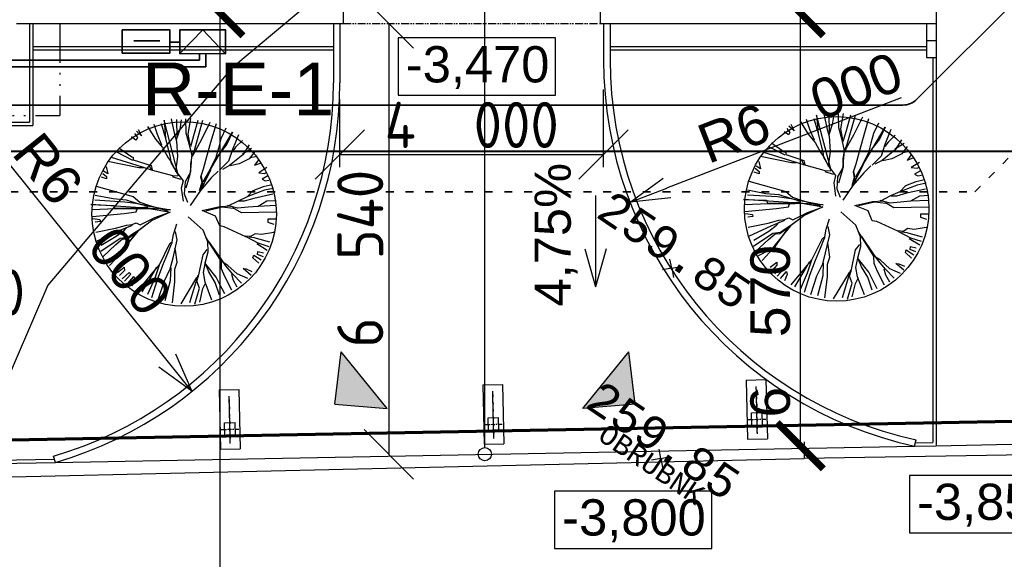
# Model space of a CAD drawing. Extents: x 4743276 to 9726129, y -4307434 to -1665362.
# Tile 39 of 121: x 4868244 to 4883186, y -2089026 to -2080839. Entities that reach past the tile are written whole.
import ezdxf
from ezdxf.enums import TextEntityAlignment as Align

# ---------------------------------------------------------------- set-up
doc = ezdxf.new("R2010")
doc.units = 0
doc.header["$MEASUREMENT"] = 0
for name, pattern in [('ACAD_ISO03W100', [30, 12, -18]), ('ACAD_ISO12W100', [22, 12, -3, 0.5, -3, 0.5, -3]), ('BODKOCIARKOVANA_3', [5.6, 3, -1.3, 0, -1.3])]:
    doc.linetypes.add(name, pattern=pattern)
doc.layers.get('0').update_dxf_attribs({"linetype": 'CONTINUOUS'})
doc.layers.get('Defpoints').update_dxf_attribs({"color": 61, "linetype": 'CONTINUOUS'})
for name, color, linetype in [('-_48_-', 76, 'CONTINUOUS'), ('body', 7, 'CONTINUOUS'), ('KÓTY', 4, 'CONTINUOUS'), ('MÚRY', 1, 'CONTINUOUS'), ('POZEMOK', 8, 'CONTINUOUS'), ('siete', 6, 'CONTINUOUS'), ('TENKÁ', 7, 'CONTINUOUS'), ('Výšky', 64, 'CONTINUOUS'), ('ZARIADOVACIE', 144, 'CONTINUOUS'), ('šrafy-múry', 8, 'CONTINUOUS')]:
    doc.layers.add(name, color=color, linetype=linetype)
doc.styles.add('ARIAL', font='arial.ttf')
doc.styles.add('MONOTXT', font='MONOTXT', dxfattribs={"height": 0.2})
doc.styles.add('styl1', font='arial.ttf')
doc.styles.add('Style-Arial', font='arial.ttf')
doc.styles.add('STYLE1', font='isocp.shx')
doc.dimstyles.new('STANDARD 200', dxfattribs={"dimtxt": 600, "dimasz": 700, "dimexe": 10, "dimexo": 200, "dimgap": 100, "dimtad": 1, "dimdsep": 46, "dimlunit": 6, "dimtxsty": 'Style-Arial', "dimblk": 'ARCHTICK', "dimblk1": 'OBLIQUE', "dimblk2": 'ARCHTICK', "dimcen": 2.5, "dimse1": 1, "dimse2": 1, "dimadec": 0, "dimazin": 0, "dimtfac": 1, "dimtmove": 1, "dimatfit": 3, "dimldrblk": 'OBLIQUE', "dimfxl": 1, "dimtolj": 1, "dimtzin": 0, "dimarcsym": 0})
doc.dimstyles.new('STANDARD 250', dxfattribs={"dimtxt": 700, "dimasz": 750, "dimexe": 10, "dimexo": 200, "dimgap": 100, "dimtad": 1, "dimdsep": 46, "dimlunit": 6, "dimtxsty": 'STYLE1', "dimblk1": 'OBLIQUE', "dimblk2": 'OBLIQUE', "dimsah": 1, "dimcen": 2.5, "dimse1": 1, "dimse2": 1, "dimadec": 0, "dimazin": 0, "dimtfac": 1, "dimtmove": 1, "dimatfit": 3, "dimldrblk": 'OBLIQUE', "dimfxl": 1, "dimtolj": 1, "dimtzin": 0, "dimarcsym": 0})
doc.dimstyles.new('STANDARD s200', dxfattribs={"dimtxt": 600, "dimasz": 600, "dimexe": 10, "dimexo": 200, "dimgap": 100, "dimtad": 1, "dimdsep": 46, "dimlunit": 6, "dimtxsty": 'Style-Arial', "dimblk": 'OPEN30', "dimcen": 2.5, "dimse1": 1, "dimse2": 1, "dimadec": 0, "dimazin": 0, "dimtfac": 1, "dimtmove": 1, "dimatfit": 3, "dimldrblk": 'OBLIQUE', "dimfxl": 1, "dimtolj": 1, "dimtzin": 0, "dimarcsym": 0})

# ---------------------------------------------------------------- blocks, each defined once
blk = doc.blocks.new('St6d')
at = {"linetype": 'Continuous'}
for p, q in [((-345, 1221), (-319, 1099)), ((-298, 1239), (-272, 1116)), ((-219, 1230), (-163, 974)), ((-131, 1275), (-123, 1149)), ((-65, 1277), (-55, 1029)), ((24, 1273), (35, 803)), ((120, 1266), (118, 1161)), ((160, 1163), (187, 1245)), ((290, 1236), (300, 1241)), ((300, 1241), (328, 1076)), ((-580, 1150), (-510, 1038)), ((-501, 1117), (-516, 1146)), ((-510, 1038), (-501, 1117)), ((-469, 1164), (-422, 1083)), ((-422, 1083), (-400, 1125)), ((-400, 1125), (-408, 1176)), ((-319, 1099), (-266, 959)), ((-272, 1116), (-202, 929)), ((-123, 1149), (-55, 1029)), ((118, 1161), (160, 1163)), ((328, 1076), (316, 990)), ((431, 1190), (380, 1010)), ((492, 1178), (444, 1030)), ((542, 1154), (454, 1011)), ((557, 1026), (574, 1103)), ((631, 1101), (597, 1022)), ((605, 970), (670, 1072)), ((-837, 940), (-762, 817)), ((-798, 984), (-699, 911)), ((-729, 1019), (-711, 923)), ((-690, 1039), (-611, 981)), ((-611, 981), (-641, 1064)), ((-266, 959), (-184, 883)), ((-163, 974), (-125, 839)), ((-55, 1029), (-42, 894)), ((316, 990), (354, 929)), ((444, 1030), (359, 870)), ((371, 981), (364, 910)), ((380, 1010), (371, 981)), ((597, 1022), (557, 1026)), ((641, 958), (605, 970)), ((717, 1040), (641, 958)), ((880, 938), (788, 829)), ((792, 868), (826, 947)), ((-949, 820), (-857, 725)), ((-888, 907), (-752, 822)), ((-752, 822), (-606, 644)), ((-699, 911), (-629, 774)), ((-202, 929), (-190, 893)), ((-184, 883), (-127, 758)), ((-125, 839), (-125, 790)), ((-42, 894), (-31, 751)), ((35, 803), (-35, 687)), ((357, 863), (221, 571)), ((354, 929), (347, 858)), ((788, 829), (792, 868)), ((922, 891), (859, 748)), ((985, 806), (865, 689)), ((-387, 286), (-1059, 684)), ((-1059, 684), (-896, 607)), ((-1025, 763), (-823, 681)), ((-857, 725), (-798, 682)), ((-823, 681), (-667, 631)), ((-629, 774), (-603, 651)), ((-127, 758), (-52, 611)), ((-125, 790), (-125, 766)), ((-31, 751), (-67, 616)), ((-26, 692), (-42, 542)), ((859, 748), (745, 622)), ((865, 689), (752, 595)), ((948, 695), (867, 672)), ((1081, 676), (895, 581)), ((1039, 747), (948, 695)), ((-1112, 595), (-971, 525)), ((-896, 607), (-700, 454)), ((-667, 631), (-543, 509)), ((-606, 644), (-556, 546)), ((-51, 513), (-60, 663)), ((-42, 542), (9, 321)), ((221, 571), (210, 510)), ((752, 595), (657, 528)), ((745, 622), (694, 540)), ((895, 581), (790, 534)), ((1131, 578), (994, 508)), ((-1173, 460), (-919, 386)), ((-971, 525), (-843, 492)), ((-843, 492), (-715, 458)), ((-715, 458), (-567, 386)), ((-533, 489), (-442, 394)), ((2, 274), (-51, 513)), ((77, 454), (2, 274)), ((210, 510), (77, 454)), ((496, 409), (361, 321)), ((657, 528), (424, 366)), ((691, 533), (496, 409)), ((790, 534), (691, 533)), ((906, 463), (730, 324)), ((975, 449), (833, 364)), ((994, 508), (906, 463)), ((1214, 404), (971, 311)), ((1149, 507), (975, 449)), ((-1216, 277), (-826, 167)), ((-1192, 376), (-952, 257)), ((-919, 386), (-724, 331)), ((-724, 331), (-559, 285)), ((-567, 386), (-387, 286)), ((-559, 285), (-448, 249)), ((-550, 388), (-283, 252)), ((-364, 279), (-460, 261)), ((-442, 394), (-268, 248)), ((-283, 252), (-364, 279)), ((268, 286), (87, 83)), ((427, 349), (268, 286)), ((560, 355), (427, 349)), ((602, 284), (531, 340)), ((710, 314), (560, 355)), ((718, 312), (560, 355)), ((893, 222), (602, 284)), ((833, 364), (710, 314)), ((841, 288), (718, 312)), ((971, 311), (841, 288)), ((1060, 283), (996, 312)), ((1242, 239), (1060, 283)), ((-1220, 213), (-1010, 154)), ((-1010, 154), (-860, 113)), ((-952, 257), (-772, 158)), ((-826, 167), (-732, 129)), ((-772, 158), (-730, 136)), ((-448, 249), (-377, 266)), ((-377, 266), (-266, 231)), ((-268, 248), (-68, 109)), ((1248, 107), (876, 219)), ((960, 201), (886, 224)), ((910, 200), (893, 222)), ((1266, -14), (910, 200)), ((1053, 236), (960, 201)), ((1270, 174), (1053, 236)), ((-1244, 115), (-1034, 80)), ((-1241, 48), (-1052, 53)), ((-1052, 53), (-889, 98)), ((-1034, 80), (-887, 105)), ((-889, 98), (-740, 131)), ((-740, 131), (-631, 112)), ((-732, 129), (-597, 117)), ((-631, 112), (-516, 116)), ((-597, 117), (-486, 106)), ((-531, -84), (-402, 13)), ((-516, 116), (-385, 40)), ((-486, 106), (-299, 53)), ((-402, 13), (-303, -11)), ((-385, 40), (-225, 29)), ((-303, -11), (-124, 13)), ((-225, 29), (-112, 74)), ((-1239, -148), (-1028, -102)), ((-1232, -77), (-994, -73)), ((-1228, -13), (-1095, -32)), ((-470, -47), (-1221, -244)), ((-1095, -32), (-955, -78)), ((-1028, -102), (-937, -75)), ((-937, -75), (-728, -61)), ((-728, -61), (-524, -87)), ((-659, -149), (-531, -84)), ((-651, -151), (-470, -47)), ((-551, -421), (-467, -113)), ((-467, -113), (-473, -54)), ((-457, -133), (-421, -21)), ((325, -117), (184, -71)), ((398, -67), (285, -87)), ((426, -133), (325, -117)), ((642, -122), (398, -67)), ((448, -165), (426, -133)), ((455, -143), (436, -128)), ((539, -88), (512, -96)), ((701, -67), (539, -88)), ((793, -162), (642, -122)), ((797, -98), (701, -67)), ((969, -97), (797, -98)), ((1252, -132), (969, -97)), ((-1221, -244), (-978, -225)), ((-1177, -283), (-1005, -233)), ((-1005, -233), (-720, -162)), ((-965, -360), (-852, -266)), ((-852, -266), (-713, -188)), ((-720, -162), (-651, -151)), ((-713, -188), (-659, -149)), ((-7, -156), (-80, -1237)), ((-71, -454), (6, -193)), ((-59, -442), (-7, -156)), ((-27, -444), (18, -181)), ((138, -416), (18, -156)), ((96, -369), (23, -166)), ((737, -308), (448, -165)), ((579, -191), (455, -143)), ((744, -261), (579, -191)), ((934, -331), (744, -261)), ((950, -156), (780, -150)), ((956, -240), (793, -162)), ((1221, -228), (950, -156)), ((1207, -322), (956, -240)), ((-1169, -384), (-1031, -339)), ((-1138, -467), (-965, -360)), ((-1031, -339), (-889, -278)), ((196, -566), (96, -369)), ((866, -415), (737, -308)), ((915, -366), (737, -308)), ((890, -415), (767, -342)), ((1137, -462), (915, -366)), ((1178, -410), (934, -331)), ((-687, -663), (-607, -419)), ((-607, -419), (-554, -404)), ((-539, -409), (-607, -444)), ((-589, -539), (-551, -421)), ((-579, -584), (-582, -517)), ((-582, -517), (-582, -542)), ((-110, -573), (-71, -454)), ((-95, -602), (-56, -459)), ((-92, -595), (-59, -442)), ((-35, -621), (-49, -462)), ((-21, -626), (-27, -444)), ((384, -741), (138, -416)), ((257, -577), (177, -470)), ((1079, -591), (866, -415)), ((1103, -541), (890, -415)), ((-1098, -595), (-1010, -550)), ((-1010, -550), (-1073, -619)), ((-1041, -646), (-987, -606)), ((-953, -626), (-997, -685)), ((-987, -606), (-953, -626)), ((-726, -683), (-719, -661)), ((-719, -963), (-589, -539)), ((-719, -661), (-687, -663)), ((-667, -1005), (-579, -584)), ((-326, -1165), (-188, -662)), ((-188, -662), (-110, -573)), ((-145, -757), (-95, -602)), ((-118, -774), (-92, -595)), ((-31, -909), (-35, -621)), ((21, -624), (-31, -606)), ((-26, -894), (-21, -626)), ((42, -786), (21, -624)), ((169, -622), (196, -566)), ((192, -678), (169, -622)), ((317, -670), (257, -577)), ((581, -838), (277, -592)), ((579, -821), (299, -624)), ((895, -654), (939, -643)), ((991, -734), (895, -654)), ((939, -643), (1025, -680)), ((-848, -856), (-726, -683)), ((-796, -898), (-682, -673)), ((-161, -932), (-145, -757)), ((-144, -1183), (-118, -774)), ((82, -1216), (42, -786)), ((199, -755), (192, -678)), ((242, -900), (199, -755)), ((279, -862), (201, -674)), ((271, -786), (226, -747)), ((351, -894), (271, -786)), ((362, -734), (317, -670)), ((377, -837), (362, -734)), ((387, -808), (384, -741)), ((770, -785), (812, -782)), ((840, -873), (770, -785)), ((812, -782), (881, -846)), ((841, -718), (866, -693)), ((925, -811), (841, -718)), ((866, -693), (960, -781)), ((-208, -1179), (-161, -932)), ((-80, -1237), (-68, -922)), ((-68, -922), (-31, -909)), ((-11, -1226), (-26, -894)), ((294, -1170), (242, -900)), ((419, -1161), (279, -862)), ((473, -1097), (351, -894)), ((554, -1099), (377, -837)), ((464, -898), (387, -808)), ((627, -1074), (464, -898)), ((584, -831), (574, -811)), ((681, -1034), (581, -838)), ((747, -982), (584, -831)), ((-593, -1029), (-495, -1004)), ((-495, -1004), (-531, -1065)), ((-502, -1075), (-460, -1023)), ((-460, -1023), (-428, -1025)), ((-428, -1025), (-450, -1092)), ((109, -1208), (123, -1114)), ((123, -1114), (150, -1107)), ((150, -1107), (161, -1176))]:
    blk.add_line(p, q, dxfattribs=at)
blk = doc.blocks.new('_ArchTick')
at = {"color": 0, "linetype": 'ByBlock', "const_width": 0.15}
blk.add_lwpolyline([(-0.5, -0.5), (0.5, 0.5)], dxfattribs=at)
blk = doc.blocks.new('*D42220')
at = {"layer": 'Defpoints', "color": 0}
for p in [(4880090, -2021484), (4881994, -2021484), (4881994, -2080734)]:
    blk.add_point(p, dxfattribs=at)
at = {"layer": 'ZARIADOVACIE', "color": 0, "lineweight": -2}
blk.add_line((4880090, -2080734), (4880090, -2021484), dxfattribs=at)
at = {"layer": 'ZARIADOVACIE', "color": 0, "linetype": 'ByBlock', "lineweight": -2, "xscale": 700, "yscale": 700, "zscale": 700}
for p, rotation in [((4880090, -2021484), 90), ((4880090, -2080734), 270)]:
    blk.add_blockref('_ArchTick', p, dxfattribs=dict(at, rotation=rotation))
at = {"layer": 'ZARIADOVACIE', "color": 0, "insert": (4879728, -2057066), "char_height": 600, "attachment_point": 5, "rotation": 90, "style": 'Style-Arial'}
blk.add_mtext('\\A1;59ﾠ250', dxfattribs=at)
blk = doc.blocks.new('_OBLIQUE')
at = {"color": 0, "linetype": 'ByBlock'}
blk.add_line((-0.5, -0.5), (0.5, 0.5), dxfattribs=at)
blk = doc.blocks.new('*D42233')
at = {"layer": 'Defpoints', "color": 0}
for p in [(4881994, -2080734), (4880090, -2087304), (4881994, -2087304)]:
    blk.add_point(p, dxfattribs=at)
at = {"layer": 'ZARIADOVACIE', "color": 0, "lineweight": -2}
blk.add_line((4880090, -2080734), (4880090, -2087304), dxfattribs=at)
at = {"layer": 'ZARIADOVACIE', "color": 0, "linetype": 'ByBlock', "lineweight": -2, "xscale": 700, "yscale": 700, "zscale": 700}
for p, rotation in [((4880090, -2080734), 90), ((4880090, -2087304), 270)]:
    blk.add_blockref('_ArchTick', p, dxfattribs=dict(at, rotation=rotation))
at = {"layer": 'ZARIADOVACIE', "color": 0, "insert": (4879637, -2085566), "char_height": 600, "attachment_point": 5, "rotation": 90, "style": 'Style-Arial'}
blk.add_mtext('\\A1;6ﾠ570', dxfattribs=at)
blk = doc.blocks.new('*D42234')
at = {"layer": 'Defpoints', "color": 0}
for p in [(4873354, -2080734), (4871282, -2106934), (4873354, -2106934)]:
    blk.add_point(p, dxfattribs=at)
at = {"layer": 'ZARIADOVACIE', "color": 0, "lineweight": -2}
blk.add_line((4871282, -2080734), (4871282, -2106934), dxfattribs=at)
at = {"layer": 'ZARIADOVACIE', "color": 0, "linetype": 'ByBlock', "lineweight": -2, "xscale": 700, "yscale": 700, "zscale": 700}
for p, rotation in [((4871282, -2080734), 90), ((4871282, -2106934), 270)]:
    blk.add_blockref('_ArchTick', p, dxfattribs=dict(at, rotation=rotation))
at = {"layer": 'ZARIADOVACIE', "color": 0, "insert": (4870839, -2096044), "char_height": 600, "attachment_point": 5, "rotation": 90, "style": 'Style-Arial'}
blk.add_mtext('\\A1;26ﾠ200', dxfattribs=at)
blk = doc.blocks.new('*D42236')
at = {"layer": 'Defpoints', "color": 0}
for p in [(4875104, -2080894), (4873846, -2087434), (4875104, -2087434)]:
    blk.add_point(p, dxfattribs=at)
at = {"layer": 'KÓTY', "color": 0, "lineweight": -2}
blk.add_line((4873846, -2080894), (4873846, -2087434), dxfattribs=at)
at = {"layer": 'KÓTY', "color": 0, "linetype": 'ByBlock', "lineweight": -2, "xscale": 750, "yscale": 750, "zscale": 750}
for p, rotation in [((4873846, -2080894), 90), ((4873846, -2087434), 270)]:
    blk.add_blockref('_OBLIQUE', p, dxfattribs=dict(at, rotation=rotation))
at = {"layer": 'KÓTY', "color": 0, "insert": (4873412, -2084464), "char_height": 700, "attachment_point": 5, "rotation": 90, "style": 'STYLE1'}
blk.add_mtext('\\A1;6ﾠ540', dxfattribs=at)
blk = doc.blocks.new('po')
at = {"layer": 'MÚRY', "color": 7}
for p, q in [((4879940, -1565356), (4879940, -1568276)), ((4870940, -1567866), (4870940, -1568276)), ((4874840, -1567866), (4874840, -1568276)), ((4865980, -1568276), (4870940, -1568276)), ((4874840, -1568276), (4879940, -1568276))]:
    blk.add_line(p, q, dxfattribs=at)
at = {"layer": 'TENKÁ', "linetype": 'ACAD_ISO12W100', "ltscale": 50}
for p in [(4866640, -1568276), (4817870, -1569676)]:
    blk.add_line(p, (4866640, -1569676), dxfattribs=at)
at = {"layer": 'TENKÁ', "linetype": 'ACAD_ISO12W100', "ltscale": 10}
blk.add_line((4870940, -1568276), (4874840, -1568276), dxfattribs=at)
blk = doc.blocks.new('*D42248')
at = {"layer": 'Defpoints', "color": 0}
for p in [(4873104, -2082230), (4877104, -2082230), (4877104, -2082886)]:
    blk.add_point(p, dxfattribs=at)
at = {"layer": 'KÓTY', "color": 0, "lineweight": -2}
blk.add_line((4873104, -2082886), (4877104, -2082886), dxfattribs=at)
at = {"layer": 'KÓTY', "color": 0, "linetype": 'ByBlock', "lineweight": -2, "xscale": 750, "yscale": 750, "zscale": 750, "rotation": 180}
blk.add_blockref('_OBLIQUE', (4873104, -2082886), dxfattribs=at)
at = {"layer": 'KÓTY', "color": 0, "linetype": 'ByBlock', "lineweight": -2, "xscale": 750, "yscale": 750, "zscale": 750}
blk.add_blockref('_OBLIQUE', (4877104, -2082886), dxfattribs=at)
at = {"layer": 'KÓTY', "color": 0, "insert": (4875104, -2082436), "char_height": 700, "attachment_point": 5, "style": 'STYLE1'}
blk.add_mtext('\\A1;4ﾠ000', dxfattribs=at)
blk = doc.blocks.new('*D42251')
at = {"layer": 'Defpoints', "color": 0}
for p in [(4865944, -2085769), (4867444, -2085769), (4867444, -2085769)]:
    blk.add_point(p, dxfattribs=at)
at = {"layer": 'KÓTY', "color": 0, "lineweight": -2}
blk.add_line((4865944, -2085769), (4867444, -2085769), dxfattribs=at)
at = {"layer": 'KÓTY', "color": 0, "linetype": 'ByBlock', "lineweight": -2, "xscale": 750, "yscale": 750, "zscale": 750, "rotation": 180}
blk.add_blockref('_OBLIQUE', (4865944, -2085769), dxfattribs=at)
at = {"layer": 'KÓTY', "color": 0, "linetype": 'ByBlock', "lineweight": -2, "xscale": 750, "yscale": 750, "zscale": 750}
blk.add_blockref('_OBLIQUE', (4867444, -2085769), dxfattribs=at)
at = {"layer": 'KÓTY', "color": 0, "insert": (4867068, -2084977), "char_height": 700, "attachment_point": 5, "style": 'STYLE1'}
blk.add_mtext('\\A1;1ﾠ500', dxfattribs=at)
blk = doc.blocks.new('_Open30')
at = {"color": 0, "linetype": 'ByBlock', "lineweight": -2, "transparency": 16777216}
for p, q in [((-1, 0.2679), (0, 0)), ((0, 0), (-1, -0.2679)), ((0, 0), (-1, 0))]:
    blk.add_line(p, q, dxfattribs=at)
blk = doc.blocks.new('*D42255')
at = {"layer": 'Defpoints', "color": 0}
for p in [(4867104, -2081797), (4870858, -2086477)]:
    blk.add_point(p, dxfattribs=at)
at = {"layer": 'KÓTY', "color": 0, "lineweight": -2}
blk.add_line((4870483, -2086009), (4868096, -2083034), dxfattribs=at)
at = {"layer": 'KÓTY', "color": 0, "linetype": 'ByBlock', "lineweight": -2, "xscale": 600, "yscale": 600, "zscale": 600, "rotation": 308.7343241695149}
blk.add_blockref('_Open30', (4870858, -2086477), dxfattribs=at)
at = {"layer": 'KÓTY', "color": 0, "insert": (4869346, -2083943), "char_height": 600, "attachment_point": 5, "rotation": 308.7343, "style": 'Style-Arial'}
blk.add_mtext('\\A1;R6ﾠ000', dxfattribs=at)
blk = doc.blocks.new('*D42256')
at = {"layer": 'Defpoints', "color": 0}
for p in [(4883104, -2081447), (4877507, -2083609)]:
    blk.add_point(p, dxfattribs=at)
at = {"layer": 'KÓTY', "color": 0, "lineweight": -2}
blk.add_line((4878067, -2083392), (4881625, -2082018), dxfattribs=at)
at = {"layer": 'KÓTY', "color": 0, "linetype": 'ByBlock', "lineweight": -2, "xscale": 600, "yscale": 600, "zscale": 600, "rotation": 201.1200858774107}
blk.add_blockref('_Open30', (4877507, -2083609), dxfattribs=at)
at = {"layer": 'KÓTY', "color": 0, "insert": (4880088, -2082176), "char_height": 600, "attachment_point": 5, "rotation": 21.1201, "style": 'Style-Arial'}
blk.add_mtext('\\A1;R6ﾠ000', dxfattribs=at)

msp = doc.modelspace()

# ---------------------------------------------------------------- hatches: boundary and pattern name
at = {"layer": 'TENKÁ', "ltscale": 0.25}
h = msp.add_hatch(color=256, dxfattribs=at)
h.dxf.hatch_style = 1
h.paths.add_polyline_path([(4873121.307, -2085879.163), (4873819.723, -2086739.618), (4873023.919, -2086671.884)])
h = msp.add_hatch(color=256, dxfattribs=at)
h.dxf.hatch_style = 1
h.paths.add_polyline_path([(4877486.291, -2085879.163), (4876787.874, -2086739.618), (4877583.678, -2086671.884)])

# ---------------------------------------------------------------- linework, layer by layer
at = {"layer": 'body', "color": 1, "linetype": 'Continuous'}
for p, q in [((4878139.514, -2084609.417), (4878112.529, -2084470.594)), ((4878139.514, -2084609.417), (4878000.691, -2084636.402)), ((4878139.514, -2084609.417), (4878278.337, -2084582.433)), ((4878139.514, -2084609.417), (4878166.498, -2084748.24)), ((4877973.019, -2087495.773), (4877946.035, -2087356.95)), ((4877973.019, -2087495.773), (4878111.843, -2087468.789)), ((4877973.019, -2087495.773), (4877834.196, -2087522.758)), ((4877973.019, -2087495.773), (4878000.004, -2087634.596))]:
    msp.add_line(p, q, dxfattribs=at)
at = {"layer": 'Defpoints', "color": 72}
for centre in [(4870739.588, -2083787.059), (4880643.129, -2083709.949)]:
    msp.add_circle(centre, 1400, dxfattribs=at)
at = {"layer": 'KÓTY'}
for p, q in [((4873103.799, -2083074), (4873103.799, -2082044.5)), ((4877103.799, -2083074), (4877103.799, -2082044.5)), ((4876981.5, -2083504.5), (4876981.5, -2084891.5)), ((4876821, -2084315), (4876981.5, -2084891.5)), ((4877142, -2084315), (4876981.5, -2084891.5))]:
    msp.add_line(p, q, dxfattribs=at)
for points in [[(4876376.2, -2081116.71), (4873989.673, -2081116.71), (4873989.673, -2081985.21), (4876376.2, -2081985.21)], [(4884134.026, -2087755), (4881747.5, -2087755), (4881747.5, -2088623.5), (4884134.026, -2088623.5)], [(4878749, -2087991.5), (4876362.474, -2087991.5), (4876362.474, -2088860), (4878749, -2088860)]]:
    msp.add_lwpolyline(points, close=True, dxfattribs=at)
at = {"layer": 'POZEMOK'}
for p, q in [((4875303.799, -2087331.034), (4875303.799, -2080724.048)), ((4882153.799, -2087302.661), (4900909.18, -2086946.465)), ((4871434.128, -2087506.246), (4881825.783, -2087308.891)), ((4868785.939, -2087556.539), (4871434.128, -2087506.246))]:
    msp.add_line(p, q, dxfattribs=at)
msp.add_circle((4875303.799, -2087431.034), 100, dxfattribs=at)
at = {"layer": 'siete', "color": 55, "lineweight": 35, "ltscale": 0.8}
for p, q in [((4886491.667, -2077413.016), (4881858.502, -2082046.18)), ((4821568.063, -2082134.048), (4881646.37, -2082134.048))]:
    msp.add_line(p, q, dxfattribs=at)
at = {"layer": 'siete', "linetype": 'ACAD_ISO03W100', "lineweight": 35, "ltscale": 10}
for p, q in [((4882741.028, -2083451.773), (4886708.294, -2079431.482)), ((4840499.38, -2083451.773), (4882741.028, -2083451.773))]:
    msp.add_line(p, q, dxfattribs=at)
at = {"layer": 'siete', "lineweight": 35}
for p, q in [((4870673.325, -2081353.89), (4871021.443, -2080994.417)), ((4871021.443, -2080994.417), (4871368.798, -2081354.628)), ((4870370.73, -2081158.85), (4869976.406, -2081158.85)), ((4870673.507, -2081182.26), (4870522.497, -2081182.26)), ((4870971.061, -2081454.259), (4862600.921, -2081454.259)), ((4870971.061, -2081354.259), (4870971.061, -2081454.259)), ((4871071.061, -2081354.206), (4871071.061, -2081554.259)), ((4871071.061, -2081554.259), (4840723.588, -2081554.259))]:
    msp.add_line(p, q, dxfattribs=at)
at = {"layer": 'siete', "color": 30}
msp.add_line((4877103.799, -2082886), (4877103.799, -2081898.5), dxfattribs=at)
at = {"layer": 'siete', "color": 5, "lineweight": 40, "ltscale": 50}
msp.add_line((4821943.799, -2082834.048), (4886791.965, -2082834.048), dxfattribs=at)
at = {"layer": 'siete', "lineweight": 35}
for points in [[(4869801.315, -2081346.475), (4870522.504, -2081346.475), (4870522.504, -2080994.048), (4869801.315, -2080994.048)], [(4871368.798, -2081354.628), (4871369.179, -2080994.786), (4870673.707, -2080994.048), (4870673.325, -2081353.89)]]:
    msp.add_lwpolyline(points, close=True, dxfattribs=at)
at = {"layer": 'siete', "color": 55, "lineweight": 35, "ltscale": 0.8}
msp.add_arc((4881646.37, -2081834.048), 300, 270, 315, dxfattribs=at)
at = {"layer": 'TENKÁ'}
for p, q in [((4868393.799, -2080894.048), (4868393.799, -2082394.048)), ((4868443.799, -2080894.048), (4868443.799, -2082444.048)), ((4873003.799, -2080894.048), (4873003.799, -2081797.164)), ((4873103.799, -2080894.048), (4873103.799, -2081797.164)), ((4877103.799, -2080894.048), (4877103.799, -2081446.581)), ((4877203.799, -2080894.048), (4877203.799, -2081446.581)), ((4882003.799, -2080894.048), (4882003.799, -2081414.048)), ((4882153.799, -2080894.048), (4882153.799, -2087302.661)), ((4882003.799, -2081154.048), (4882153.799, -2081154.048)), ((4868443.799, -2081244.048), (4873003.799, -2081244.048)), ((4868443.799, -2081294.048), (4873003.799, -2081294.048)), ((4877203.799, -2081244.048), (4882003.799, -2081244.048)), ((4877203.799, -2081294.048), (4882003.799, -2081294.048)), ((4882003.799, -2081414.048), (4882153.799, -2081414.048)), ((4882103.799, -2081414.048), (4882103.799, -2087253.602)), ((4867443.799, -2082394.048), (4868393.799, -2082394.048)), ((4867493.799, -2082444.048), (4868443.799, -2082444.048)), ((4880147.405, -2087244.189), (4880151.369, -2087494.157)), ((4881825.783, -2087308.891), (4881847.084, -2087211.185)), ((4881825.783, -2087308.891), (4882153.799, -2087302.661)), ((4881836.731, -2087258.674), (4882103.799, -2087253.602)), ((4868785.939, -2087556.539), (4868757.903, -2087460.55)), ((4884751.369, -2087421.207), (4880151.369, -2087494.157)), ((4867443.799, -2087582.029), (4868785.939, -2087556.539)), ((4867493.799, -2087531.07), (4868771.413, -2087506.806))]:
    msp.add_line(p, q, dxfattribs=at)
at = {"layer": 'TENKÁ', "ltscale": 0.25}
for p, q in [((4873023.919, -2086671.884), (4873121.307, -2085879.163)), ((4873819.723, -2086739.618), (4873121.307, -2085879.163)), ((4876787.874, -2086739.618), (4877486.291, -2085879.163)), ((4877583.678, -2086671.884), (4877486.291, -2085879.163)), ((4873023.919, -2086671.884), (4873819.723, -2086739.618)), ((4877583.678, -2086671.884), (4876787.874, -2086739.618))]:
    msp.add_line(p, q, dxfattribs=at)
at = {"layer": 'TENKÁ', "color": 7, "linetype": 'Continuous'}
msp.add_line((4867271.399, -2087794.823), (4880151.369, -2087494.157), dxfattribs=at)
at = {"layer": 'TENKÁ'}
for centre, radius, start, end in [((4883103.799, -2081446.581), 6000, 180, 257.7016311), ((4883103.799, -2081446.581), 5900, 180, 257.7016311), ((4867103.799, -2081797.164), 5900, 286.2814952, 0), ((4867103.799, -2081797.164), 6000, 286.2814952, 0)]:
    msp.add_arc(centre, radius, start, end, dxfattribs=at)
at = {"layer": 'Výšky', "color": 1, "linetype": 'Continuous'}
msp.add_lwpolyline([(4887572.627, -2060148.439), (4887386.89, -2067104.863), (4887069.165, -2072363.166), (4886852.881, -2073118.752), (4885801.104, -2074311.099), (4883424.965, -2075550.222), (4876069.129, -2078342.217), (4873156.655, -2080155.27), (4871461.12, -2081576.508), (4868670.356, -2084867.445), (4867672.435, -2087174.903)], dxfattribs=at)
at = {"layer": 'šrafy-múry', "color": 90}
for p, q in [((4875270.23, -2086381.032), (4875570.149, -2086374.031)), ((4875270.23, -2086381.032), (4875291.234, -2087280.787)), ((4875570.149, -2086374.031), (4875591.152, -2087273.786)), ((4879269.56, -2086305.621), (4879569.478, -2086298.62)), ((4879269.56, -2086305.621), (4879290.563, -2087205.376)), ((4879569.478, -2086298.62), (4879590.481, -2087198.374)), ((4871270.901, -2086456.443), (4871570.819, -2086449.442)), ((4871270.901, -2086456.443), (4871291.905, -2087356.198)), ((4871570.819, -2086449.442), (4871591.823, -2087349.197)), ((4875351.88, -2086879.262), (4875511.836, -2086875.528)), ((4875516.504, -2087075.474), (4875511.836, -2086875.528)), ((4879351.209, -2086803.851), (4879511.166, -2086800.117)), ((4879355.877, -2087003.797), (4879351.209, -2086803.851)), ((4879515.833, -2087000.063), (4879511.166, -2086800.117)), ((4871352.551, -2086954.674), (4871512.507, -2086950.94)), ((4871357.218, -2087154.619), (4871352.551, -2086954.674)), ((4871517.174, -2087150.885), (4871512.507, -2086950.94)), ((4875356.547, -2087079.208), (4875351.88, -2086879.262)), ((4879355.877, -2087003.797), (4879515.833, -2087000.063)), ((4871357.218, -2087154.619), (4871517.174, -2087150.885)), ((4875356.547, -2087079.208), (4875516.504, -2087075.474)), ((4875291.234, -2087280.787), (4875591.152, -2087273.786)), ((4879290.563, -2087205.376), (4879590.481, -2087198.374)), ((4871291.905, -2087356.198), (4871591.823, -2087349.197))]:
    msp.add_line(p, q, dxfattribs=at)
at = {"layer": 'šrafy-múry', "color": 90, "linetype": 'BODKOCIARKOVANA_3', "ltscale": 20}
for p, q in [((4879438.189, -2087101.902), (4879421.852, -2086402.093)), ((4879438.607, -2087119.84), (4879422.271, -2086420.031)), ((4871439.53, -2087252.725), (4871423.194, -2086552.916)), ((4871439.949, -2087270.663), (4871423.613, -2086570.853)), ((4875438.859, -2087177.314), (4875422.523, -2086477.504)), ((4875439.278, -2087195.251), (4875422.942, -2086495.442)), ((4875284.233, -2086980.869), (4875584.151, -2086973.867)), ((4879283.562, -2086905.457), (4879583.48, -2086898.456)), ((4871284.903, -2087056.28), (4871584.822, -2087049.279))]:
    msp.add_line(p, q, dxfattribs=at)
at = {"layer": 'šrafy-múry', "color": 232, "lineweight": 70}
msp.add_line((4827444.565, -2087981.918), (4887434.842, -2086850.742), dxfattribs=at)

# ---------------------------------------------------------------- block references
at = {"layer": '-_48_-', "color": 72, "xscale": 1.12, "yscale": 1.12, "zscale": 1.12, "rotation": 270}
for p in [(4870708.227, -2083732.332), (4880611.768, -2083655.222)]:
    msp.add_blockref('St6d', p, dxfattribs=at)
at = {"layer": 'TENKÁ'}
msp.add_blockref('po', (2213.299, -512618.357), dxfattribs=at)

# ---------------------------------------------------------------- texts
at = {"color": 2, "linetype": 'Continuous', "style": 'MONOTXT'}
msp.add_text('OBRUBNK', height=300, rotation=326, dxfattribs=at).set_placement((4877918.303, -2087458.867), align=Align.TOP_CENTER)
at = {"layer": 'KÓTY', "style": 'ARIAL'}
for s, p in [('-3,470', (4874104.382, -2081790.626)), ('-3,850', (4881862.209, -2088428.916)), ('-3,800', (4876477.183, -2088665.416))]:
    msp.add_text(s, height=550, dxfattribs=at).set_placement(p)
at = {"layer": 'KÓTY', "style": 'Style-Arial'}
msp.add_text('4,75%', height=550, rotation=90, dxfattribs=at).set_placement((4876057.304, -2084101.41), align=Align.TOP_CENTER)
at = {"layer": 'siete', "lineweight": 35, "ltscale": 0.25, "style": 'styl1'}
msp.add_text('R-E-1', height=800, dxfattribs=at).set_placement((4870100.201, -2082289.17))
at = {"layer": 'Výšky', "linetype": 'Continuous', "style": 'MONOTXT'}
for p in [(4878041.687, -2084543.432), (4877875.193, -2087429.789)]:
    msp.add_text('259.85', height=500, rotation=326, dxfattribs=at).set_placement(p, align=Align.CENTER)

# ---------------------------------------------------------------- dimensions: what is measured, and where the dimension line sits
at = {"layer": 'KÓTY'}
dim = msp.add_linear_dim(base=(4873845.5, -2087434.048), p1=(4875103.799, -2080894.048), p2=(4875103.799, -2087434.048), angle=90, dimstyle='STANDARD 250', override={"dimtxsty": 'STYLE1', "dimldrblk": 'OBLIQUE'}, dxfattribs=at)
dim.commit()
dim.dimension.update_dxf_attribs({"geometry": '*D42236', "text_midpoint": (4873862, -2084464.5), "dimtype": 160})
for center, mpoint, picture, middle in [((4883103.799, -2081446.581), (4877506.835, -2083608.524), '*D42256', (4880233.923, -2082555.13)), ((4867103.799, -2081797.164), (4870858.059, -2086477.498), '*D42255', (4869028.818, -2084197.032))]:
    dim = msp.add_radius_dim(center=center, mpoint=mpoint, dimstyle='STANDARD s200', override={"dimtxsty": 'Style-Arial', "dimldrblk": 'OBLIQUE'}, dxfattribs=at)
    dim.commit()
    dim.dimension.update_dxf_attribs({"geometry": picture, "text_midpoint": middle, "dimtype": 164})
dim = msp.add_linear_dim(base=(4877103.799, -2082886), p1=(4873103.799, -2082230.048), p2=(4877103.799, -2082230.048), dimstyle='STANDARD 250', override={"dimtxsty": 'STYLE1', "dimldrblk": 'OBLIQUE'}, dxfattribs=at)
dim.commit()
dim.dimension.update_dxf_attribs({"geometry": '*D42248', "text_midpoint": (4875103.799, -2082435.761)})
dim = msp.add_linear_dim(base=(4867443.799, -2085769), p1=(4865943.799, -2085769), p2=(4867443.799, -2085769), dimstyle='STANDARD 250', override={"dimtxsty": 'STYLE1', "dimldrblk": 'OBLIQUE'}, dxfattribs=at)
dim.commit()
dim.dimension.update_dxf_attribs({"geometry": '*D42251', "text_midpoint": (4867068.5, -2085427), "dimtype": 160})
at = {"layer": 'ZARIADOVACIE', "color": 7}
for base, p1, p2, angle, picture, middle in [((4880089.5, -2021484.048), (4881993.799, -2080734.048), (4881993.799, -2021484.048), 270, '*D42220', (4880134, -2057066.5)), ((4871282.5, -2106934.048), (4873353.799, -2080734.048), (4873353.799, -2106934.048), 90, '*D42234', (4871245.5, -2096043.5)), ((4880089.5, -2087304.048), (4881993.799, -2080734.048), (4881993.799, -2087304.048), 90, '*D42233', (4880043.5, -2085566))]:
    dim = msp.add_linear_dim(base=base, p1=p1, p2=p2, angle=angle, dimstyle='STANDARD 200', override={"dimtxsty": 'Style-Arial', "dimldrblk": 'OBLIQUE'}, dxfattribs=at)
    dim.commit()
    dim.dimension.update_dxf_attribs({"geometry": picture, "text_midpoint": middle, "dimtype": 160})

doc.saveas('drawing.dxf')
